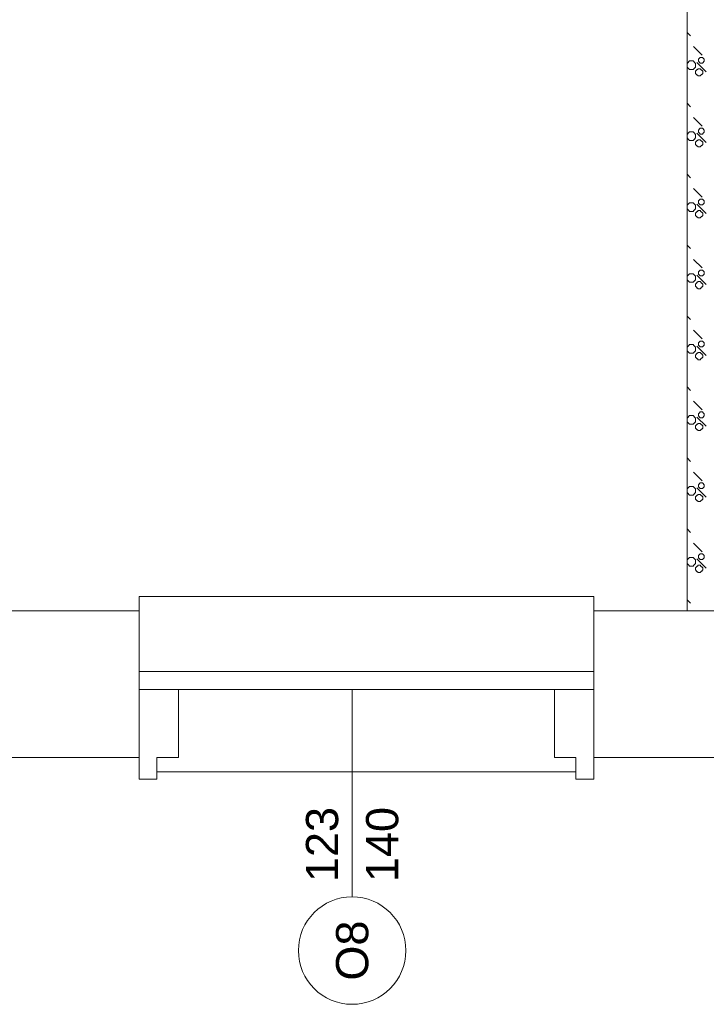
# Model space of a CAD drawing. Header units: millimetres. Extents: x -2274 to 12297, y -16157 to 26321.
# Tile 35 of 256: x -675 to -484, y -7190 to -6915. Entities that reach past the tile are written whole.
import ezdxf
from ezdxf.enums import TextEntityAlignment as Align

# ---------------------------------------------------------------- set-up
doc = ezdxf.new("R2010")
doc.units = ezdxf.units.MM
for name, color, linetype in [('- niebieska cienka - izolacja', 120, 'Continuous'), ('-LI-WIDOK', 2, 'Continuous'), ('PROJEKTOWANE', 5, 'Continuous')]:
    doc.layers.add(name, color=color, linetype=linetype)
doc.layers.add('-ŚCIANY DZIAŁOWE', color=3, linetype='Continuous', lineweight=35)
doc.layers.add('-ŚCIANY NOŚNE', color=4, linetype='Continuous', lineweight=53)
doc.styles.add('ARIAL', font='arial.ttf', dxfattribs={"height": 0.5})

msp = doc.modelspace()

# ---------------------------------------------------------------- linework, layer by layer
at = {"layer": '- niebieska cienka - izolacja', "color": 253, "linetype": 'Continuous', "lineweight": 13}
for p, q in [((-489, -6918.53), (-488.02, -6919.51)), ((-489, -6918.53), (-488.02, -6919.51)), ((-487.22, -6922.51), (-484.82, -6924.91)), ((-487.22, -6922.51), (-484.82, -6924.91)), ((-485.82, -6926.11), (-485.82, -6925.91)), ((-485.82, -6925.91), (-485.62, -6925.91)), ((-485.82, -6926.31), (-485.82, -6926.11)), ((-485.82, -6926.51), (-485.82, -6926.31)), ((-485.62, -6925.71), (-485.42, -6925.71)), ((-485.62, -6925.91), (-485.62, -6925.71)), ((-485.42, -6925.71), (-485.42, -6925.51)), ((-485.42, -6925.51), (-485.22, -6925.51)), ((-485.22, -6925.51), (-485.02, -6925.51)), ((-485.02, -6925.51), (-484.82, -6925.51)), ((-484.82, -6925.51), (-484.62, -6925.51)), ((-484.62, -6925.71), (-484.62, -6925.51)), ((-484.62, -6925.71), (-484.42, -6925.71)), ((-484.42, -6925.91), (-484.42, -6925.71)), ((-484.42, -6925.91), (-484.22, -6925.91)), ((-484.22, -6926.11), (-484.22, -6925.91)), ((-484.22, -6926.31), (-484.22, -6926.11)), ((-484.22, -6926.51), (-484.22, -6926.31)), ((-489, -6927.11), (-488.82, -6927.11)), ((-489, -6928.31), (-488.82, -6928.31)), ((-488.82, -6927.11), (-488.82, -6926.91)), ((-488.82, -6926.91), (-488.62, -6926.91)), ((-488.82, -6928.51), (-488.82, -6928.31)), ((-488.82, -6928.51), (-488.62, -6928.51)), ((-488.62, -6926.91), (-488.62, -6926.71)), ((-488.62, -6926.71), (-488.42, -6926.71)), ((-488.62, -6928.71), (-488.62, -6928.51)), ((-488.62, -6928.71), (-488.42, -6928.71)), ((-488.42, -6926.71), (-488.42, -6926.51)), ((-488.42, -6926.51), (-488.22, -6926.51)), ((-488.42, -6928.91), (-488.42, -6928.71)), ((-488.42, -6928.91), (-488.22, -6928.91)), ((-488.22, -6926.51), (-488.02, -6926.51)), ((-488.22, -6928.91), (-488.02, -6928.91)), ((-488.02, -6926.51), (-487.82, -6926.51)), ((-488.02, -6928.91), (-487.82, -6928.91)), ((-487.82, -6926.51), (-487.62, -6926.51)), ((-487.82, -6928.91), (-487.62, -6928.91)), ((-487.62, -6926.51), (-487.42, -6926.51)), ((-487.62, -6928.91), (-487.42, -6928.91)), ((-487.42, -6926.51), (-487.22, -6926.51)), ((-487.42, -6928.91), (-487.22, -6928.91)), ((-487.22, -6926.71), (-487.22, -6926.51)), ((-487.22, -6926.71), (-487.02, -6926.71)), ((-487.22, -6928.71), (-487.02, -6928.71)), ((-487.22, -6928.91), (-487.22, -6928.71)), ((-487.02, -6926.91), (-487.02, -6926.71)), ((-487.02, -6926.91), (-486.82, -6926.91)), ((-487.02, -6928.51), (-486.82, -6928.51)), ((-487.02, -6928.71), (-487.02, -6928.51)), ((-486.82, -6927.11), (-486.82, -6926.91)), ((-486.82, -6927.11), (-486.62, -6927.11)), ((-486.82, -6928.31), (-486.62, -6928.31)), ((-486.82, -6928.51), (-486.82, -6928.31)), ((-486.62, -6927.31), (-486.62, -6927.11)), ((-486.62, -6927.51), (-486.62, -6927.31)), ((-486.62, -6927.71), (-486.62, -6927.51)), ((-486.62, -6927.91), (-486.62, -6927.71)), ((-486.62, -6928.11), (-486.62, -6927.91)), ((-486.62, -6928.31), (-486.62, -6928.11)), ((-486.42, -6929.31), (-486.42, -6929.11)), ((-486.42, -6929.11), (-486.22, -6929.11)), ((-486.22, -6926.91), (-483.62, -6929.51)), ((-486.22, -6926.91), (-483.62, -6929.51)), ((-486.22, -6928.91), (-486.02, -6928.91)), ((-486.22, -6929.11), (-486.22, -6928.91)), ((-486.02, -6928.71), (-485.82, -6928.71)), ((-486.02, -6928.91), (-486.02, -6928.71)), ((-485.82, -6926.71), (-485.82, -6926.51)), ((-485.82, -6926.71), (-485.62, -6926.71)), ((-485.82, -6928.71), (-485.62, -6928.71)), ((-485.62, -6926.91), (-485.62, -6926.71)), ((-485.62, -6926.91), (-485.42, -6926.91)), ((-485.62, -6928.71), (-485.42, -6928.71)), ((-485.42, -6927.11), (-485.42, -6926.91)), ((-485.42, -6927.11), (-485.22, -6927.11)), ((-485.42, -6928.71), (-485.22, -6928.71)), ((-485.22, -6927.11), (-485.02, -6927.11)), ((-485.22, -6928.91), (-485.22, -6928.71)), ((-485.22, -6928.91), (-485.02, -6928.91)), ((-485.02, -6927.11), (-484.82, -6927.11)), ((-485.02, -6929.11), (-485.02, -6928.91)), ((-485.02, -6929.11), (-484.82, -6929.11)), ((-484.82, -6927.11), (-484.62, -6927.11)), ((-484.82, -6929.31), (-484.82, -6929.11)), ((-484.62, -6926.91), (-484.42, -6926.91)), ((-484.62, -6927.11), (-484.62, -6926.91)), ((-484.42, -6926.71), (-484.22, -6926.71)), ((-484.42, -6926.91), (-484.42, -6926.71)), ((-484.22, -6926.71), (-484.22, -6926.51)), ((-486.62, -6929.31), (-486.42, -6929.31)), ((-486.62, -6929.51), (-486.62, -6929.31)), ((-486.62, -6929.71), (-486.62, -6929.51)), ((-486.62, -6929.91), (-486.62, -6929.71)), ((-486.62, -6930.11), (-486.62, -6929.91)), ((-486.62, -6930.11), (-486.42, -6930.11)), ((-486.42, -6930.31), (-486.42, -6930.11)), ((-486.42, -6930.31), (-486.22, -6930.31)), ((-486.22, -6930.51), (-486.22, -6930.31)), ((-486.22, -6930.51), (-486.02, -6930.51)), ((-486.02, -6930.71), (-486.02, -6930.51)), ((-486.02, -6930.71), (-485.82, -6930.71)), ((-485.82, -6930.71), (-485.62, -6930.71)), ((-485.62, -6930.71), (-485.42, -6930.71)), ((-485.42, -6930.71), (-485.22, -6930.71)), ((-485.22, -6930.71), (-485.22, -6930.51)), ((-485.22, -6930.51), (-485.02, -6930.51)), ((-485.02, -6930.51), (-485.02, -6930.31)), ((-485.02, -6930.31), (-484.82, -6930.31)), ((-484.82, -6929.31), (-484.62, -6929.31)), ((-484.82, -6930.31), (-484.82, -6930.11)), ((-484.82, -6930.11), (-484.62, -6930.11)), ((-484.62, -6929.51), (-484.62, -6929.31)), ((-484.62, -6929.71), (-484.62, -6929.51)), ((-484.62, -6929.91), (-484.62, -6929.71)), ((-484.62, -6930.11), (-484.62, -6929.91)), ((-489, -6938.33), (-488.02, -6939.31)), ((-489, -6938.33), (-488.02, -6939.31)), ((-487.22, -6942.31), (-484.82, -6944.71)), ((-487.22, -6942.31), (-484.82, -6944.71)), ((-485.62, -6945.51), (-485.42, -6945.51)), ((-485.62, -6945.71), (-485.62, -6945.51)), ((-485.42, -6945.51), (-485.42, -6945.31)), ((-485.42, -6945.31), (-485.22, -6945.31)), ((-485.22, -6945.31), (-485.02, -6945.31)), ((-485.02, -6945.31), (-484.82, -6945.31)), ((-484.82, -6945.31), (-484.62, -6945.31)), ((-484.62, -6945.51), (-484.62, -6945.31)), ((-484.62, -6945.51), (-484.42, -6945.51)), ((-484.42, -6945.71), (-484.42, -6945.51)), ((-489, -6946.91), (-488.82, -6946.91)), ((-489, -6948.11), (-488.82, -6948.11)), ((-488.82, -6946.91), (-488.82, -6946.71)), ((-488.82, -6946.71), (-488.62, -6946.71)), ((-488.82, -6948.31), (-488.82, -6948.11)), ((-488.82, -6948.31), (-488.62, -6948.31)), ((-488.62, -6946.71), (-488.62, -6946.51)), ((-488.62, -6946.51), (-488.42, -6946.51)), ((-488.62, -6948.51), (-488.62, -6948.31)), ((-488.42, -6946.51), (-488.42, -6946.31)), ((-488.42, -6946.31), (-488.22, -6946.31)), ((-488.22, -6946.31), (-488.02, -6946.31)), ((-488.02, -6946.31), (-487.82, -6946.31)), ((-487.82, -6946.31), (-487.62, -6946.31)), ((-487.62, -6946.31), (-487.42, -6946.31)), ((-487.42, -6946.31), (-487.22, -6946.31)), ((-487.22, -6946.51), (-487.22, -6946.31)), ((-487.22, -6946.51), (-487.02, -6946.51)), ((-487.02, -6946.71), (-487.02, -6946.51)), ((-487.02, -6946.71), (-486.82, -6946.71)), ((-487.02, -6948.31), (-486.82, -6948.31)), ((-487.02, -6948.51), (-487.02, -6948.31)), ((-486.82, -6946.91), (-486.82, -6946.71)), ((-486.82, -6946.91), (-486.62, -6946.91)), ((-486.82, -6948.11), (-486.62, -6948.11)), ((-486.82, -6948.31), (-486.82, -6948.11)), ((-486.62, -6947.11), (-486.62, -6946.91)), ((-486.62, -6947.31), (-486.62, -6947.11)), ((-486.62, -6947.51), (-486.62, -6947.31)), ((-486.62, -6947.71), (-486.62, -6947.51)), ((-486.62, -6947.91), (-486.62, -6947.71)), ((-486.62, -6948.11), (-486.62, -6947.91)), ((-486.22, -6946.71), (-483.62, -6949.31)), ((-486.22, -6946.71), (-483.62, -6949.31)), ((-485.82, -6945.91), (-485.82, -6945.71)), ((-485.82, -6945.71), (-485.62, -6945.71)), ((-485.82, -6946.11), (-485.82, -6945.91)), ((-485.82, -6946.31), (-485.82, -6946.11)), ((-485.82, -6946.51), (-485.82, -6946.31)), ((-485.82, -6946.51), (-485.62, -6946.51)), ((-485.62, -6946.71), (-485.62, -6946.51)), ((-485.62, -6946.71), (-485.42, -6946.71)), ((-485.42, -6946.91), (-485.42, -6946.71)), ((-485.42, -6946.91), (-485.22, -6946.91)), ((-485.22, -6946.91), (-485.02, -6946.91)), ((-485.02, -6946.91), (-484.82, -6946.91)), ((-484.82, -6946.91), (-484.62, -6946.91)), ((-484.62, -6946.71), (-484.42, -6946.71)), ((-484.62, -6946.91), (-484.62, -6946.71)), ((-484.42, -6945.71), (-484.22, -6945.71)), ((-484.42, -6946.51), (-484.22, -6946.51)), ((-484.42, -6946.71), (-484.42, -6946.51)), ((-484.22, -6945.91), (-484.22, -6945.71)), ((-484.22, -6946.11), (-484.22, -6945.91)), ((-484.22, -6946.31), (-484.22, -6946.11)), ((-484.22, -6946.51), (-484.22, -6946.31)), ((-488.62, -6948.51), (-488.42, -6948.51)), ((-488.42, -6948.71), (-488.42, -6948.51)), ((-488.42, -6948.71), (-488.22, -6948.71)), ((-488.22, -6948.71), (-488.02, -6948.71)), ((-488.02, -6948.71), (-487.82, -6948.71)), ((-487.82, -6948.71), (-487.62, -6948.71)), ((-487.62, -6948.71), (-487.42, -6948.71)), ((-487.42, -6948.71), (-487.22, -6948.71)), ((-487.22, -6948.51), (-487.02, -6948.51)), ((-487.22, -6948.71), (-487.22, -6948.51)), ((-486.62, -6949.11), (-486.42, -6949.11)), ((-486.62, -6949.31), (-486.62, -6949.11)), ((-486.62, -6949.51), (-486.62, -6949.31)), ((-486.62, -6949.71), (-486.62, -6949.51)), ((-486.62, -6949.91), (-486.62, -6949.71)), ((-486.62, -6949.91), (-486.42, -6949.91)), ((-486.42, -6949.11), (-486.42, -6948.91)), ((-486.42, -6948.91), (-486.22, -6948.91)), ((-486.42, -6950.11), (-486.42, -6949.91)), ((-486.42, -6950.11), (-486.22, -6950.11)), ((-486.22, -6948.71), (-486.02, -6948.71)), ((-486.22, -6948.91), (-486.22, -6948.71)), ((-486.22, -6950.31), (-486.22, -6950.11)), ((-486.22, -6950.31), (-486.02, -6950.31)), ((-486.02, -6948.51), (-485.82, -6948.51)), ((-486.02, -6948.71), (-486.02, -6948.51)), ((-486.02, -6950.51), (-486.02, -6950.31)), ((-486.02, -6950.51), (-485.82, -6950.51)), ((-485.82, -6948.51), (-485.62, -6948.51)), ((-485.82, -6950.51), (-485.62, -6950.51)), ((-485.62, -6948.51), (-485.42, -6948.51)), ((-485.62, -6950.51), (-485.42, -6950.51)), ((-485.42, -6948.51), (-485.22, -6948.51)), ((-485.42, -6950.51), (-485.22, -6950.51)), ((-485.22, -6948.71), (-485.22, -6948.51)), ((-485.22, -6948.71), (-485.02, -6948.71)), ((-485.22, -6950.51), (-485.22, -6950.31)), ((-485.22, -6950.31), (-485.02, -6950.31)), ((-485.02, -6948.91), (-485.02, -6948.71)), ((-485.02, -6948.91), (-484.82, -6948.91)), ((-485.02, -6950.31), (-485.02, -6950.11)), ((-485.02, -6950.11), (-484.82, -6950.11)), ((-484.82, -6949.11), (-484.82, -6948.91)), ((-484.82, -6949.11), (-484.62, -6949.11)), ((-484.82, -6950.11), (-484.82, -6949.91)), ((-484.82, -6949.91), (-484.62, -6949.91)), ((-484.62, -6949.31), (-484.62, -6949.11)), ((-484.62, -6949.51), (-484.62, -6949.31)), ((-484.62, -6949.71), (-484.62, -6949.51)), ((-484.62, -6949.91), (-484.62, -6949.71)), ((-489, -6958.13), (-488.02, -6959.11)), ((-489, -6958.13), (-488.02, -6959.11)), ((-487.22, -6962.11), (-484.82, -6964.51)), ((-487.22, -6962.11), (-484.82, -6964.51)), ((-489, -6966.71), (-488.82, -6966.71)), ((-488.82, -6966.71), (-488.82, -6966.51)), ((-488.82, -6966.51), (-488.62, -6966.51)), ((-488.62, -6966.51), (-488.62, -6966.31)), ((-488.62, -6966.31), (-488.42, -6966.31)), ((-488.42, -6966.31), (-488.42, -6966.11)), ((-488.42, -6966.11), (-488.22, -6966.11)), ((-488.22, -6966.11), (-488.02, -6966.11)), ((-488.02, -6966.11), (-487.82, -6966.11)), ((-487.82, -6966.11), (-487.62, -6966.11)), ((-487.62, -6966.11), (-487.42, -6966.11)), ((-487.42, -6966.11), (-487.22, -6966.11)), ((-487.22, -6966.31), (-487.22, -6966.11)), ((-487.22, -6966.31), (-487.02, -6966.31)), ((-487.02, -6966.51), (-487.02, -6966.31)), ((-487.02, -6966.51), (-486.82, -6966.51)), ((-486.82, -6966.71), (-486.82, -6966.51)), ((-486.82, -6966.71), (-486.62, -6966.71)), ((-486.62, -6966.91), (-486.62, -6966.71)), ((-486.62, -6967.11), (-486.62, -6966.91)), ((-486.62, -6967.31), (-486.62, -6967.11)), ((-486.62, -6967.51), (-486.62, -6967.31)), ((-486.62, -6967.71), (-486.62, -6967.51)), ((-486.22, -6966.51), (-483.62, -6969.11)), ((-486.22, -6966.51), (-483.62, -6969.11)), ((-485.82, -6965.71), (-485.82, -6965.51)), ((-485.82, -6965.51), (-485.62, -6965.51)), ((-485.82, -6965.91), (-485.82, -6965.71)), ((-485.82, -6966.11), (-485.82, -6965.91)), ((-485.82, -6966.31), (-485.82, -6966.11)), ((-485.82, -6966.31), (-485.62, -6966.31)), ((-485.62, -6965.31), (-485.42, -6965.31)), ((-485.62, -6965.51), (-485.62, -6965.31)), ((-485.62, -6966.51), (-485.62, -6966.31)), ((-485.62, -6966.51), (-485.42, -6966.51)), ((-485.42, -6965.31), (-485.42, -6965.11)), ((-485.42, -6965.11), (-485.22, -6965.11)), ((-485.42, -6966.71), (-485.42, -6966.51)), ((-485.42, -6966.71), (-485.22, -6966.71)), ((-485.22, -6965.11), (-485.02, -6965.11)), ((-485.22, -6966.71), (-485.02, -6966.71)), ((-485.02, -6965.11), (-484.82, -6965.11)), ((-485.02, -6966.71), (-484.82, -6966.71)), ((-484.82, -6965.11), (-484.62, -6965.11)), ((-484.82, -6966.71), (-484.62, -6966.71)), ((-484.62, -6965.31), (-484.62, -6965.11)), ((-484.62, -6965.31), (-484.42, -6965.31)), ((-484.62, -6966.51), (-484.42, -6966.51)), ((-484.62, -6966.71), (-484.62, -6966.51)), ((-484.42, -6965.51), (-484.42, -6965.31)), ((-484.42, -6965.51), (-484.22, -6965.51)), ((-484.42, -6966.31), (-484.22, -6966.31)), ((-484.42, -6966.51), (-484.42, -6966.31)), ((-484.22, -6965.71), (-484.22, -6965.51)), ((-484.22, -6965.91), (-484.22, -6965.71)), ((-484.22, -6966.11), (-484.22, -6965.91)), ((-484.22, -6966.31), (-484.22, -6966.11)), ((-489, -6967.91), (-488.82, -6967.91)), ((-488.82, -6968.11), (-488.82, -6967.91)), ((-488.82, -6968.11), (-488.62, -6968.11)), ((-488.62, -6968.31), (-488.62, -6968.11)), ((-488.62, -6968.31), (-488.42, -6968.31)), ((-488.42, -6968.51), (-488.42, -6968.31)), ((-488.42, -6968.51), (-488.22, -6968.51)), ((-488.22, -6968.51), (-488.02, -6968.51)), ((-488.02, -6968.51), (-487.82, -6968.51)), ((-487.82, -6968.51), (-487.62, -6968.51)), ((-487.62, -6968.51), (-487.42, -6968.51)), ((-487.42, -6968.51), (-487.22, -6968.51)), ((-487.22, -6968.31), (-487.02, -6968.31)), ((-487.22, -6968.51), (-487.22, -6968.31)), ((-487.02, -6968.11), (-486.82, -6968.11)), ((-487.02, -6968.31), (-487.02, -6968.11)), ((-486.82, -6967.91), (-486.62, -6967.91)), ((-486.82, -6968.11), (-486.82, -6967.91)), ((-486.62, -6967.91), (-486.62, -6967.71)), ((-486.62, -6968.91), (-486.42, -6968.91)), ((-486.62, -6969.11), (-486.62, -6968.91)), ((-486.62, -6969.31), (-486.62, -6969.11)), ((-486.62, -6969.51), (-486.62, -6969.31)), ((-486.62, -6969.71), (-486.62, -6969.51)), ((-486.62, -6969.71), (-486.42, -6969.71)), ((-486.42, -6968.91), (-486.42, -6968.71)), ((-486.42, -6968.71), (-486.22, -6968.71)), ((-486.42, -6969.91), (-486.42, -6969.71)), ((-486.42, -6969.91), (-486.22, -6969.91)), ((-486.22, -6968.51), (-486.02, -6968.51)), ((-486.22, -6968.71), (-486.22, -6968.51)), ((-486.22, -6970.11), (-486.22, -6969.91)), ((-486.22, -6970.11), (-486.02, -6970.11)), ((-486.02, -6968.31), (-485.82, -6968.31)), ((-486.02, -6968.51), (-486.02, -6968.31)), ((-486.02, -6970.31), (-486.02, -6970.11)), ((-486.02, -6970.31), (-485.82, -6970.31)), ((-485.82, -6968.31), (-485.62, -6968.31)), ((-485.82, -6970.31), (-485.62, -6970.31)), ((-485.62, -6968.31), (-485.42, -6968.31)), ((-485.62, -6970.31), (-485.42, -6970.31)), ((-485.42, -6968.31), (-485.22, -6968.31)), ((-485.42, -6970.31), (-485.22, -6970.31)), ((-485.22, -6968.51), (-485.22, -6968.31)), ((-485.22, -6968.51), (-485.02, -6968.51)), ((-485.22, -6970.31), (-485.22, -6970.11)), ((-485.22, -6970.11), (-485.02, -6970.11)), ((-485.02, -6968.71), (-485.02, -6968.51)), ((-485.02, -6968.71), (-484.82, -6968.71)), ((-485.02, -6970.11), (-485.02, -6969.91)), ((-485.02, -6969.91), (-484.82, -6969.91)), ((-484.82, -6968.91), (-484.82, -6968.71)), ((-484.82, -6968.91), (-484.62, -6968.91)), ((-484.82, -6969.91), (-484.82, -6969.71)), ((-484.82, -6969.71), (-484.62, -6969.71)), ((-484.62, -6969.11), (-484.62, -6968.91)), ((-484.62, -6969.31), (-484.62, -6969.11)), ((-484.62, -6969.51), (-484.62, -6969.31)), ((-484.62, -6969.71), (-484.62, -6969.51)), ((-489, -6977.93), (-488.02, -6978.91)), ((-489, -6977.93), (-488.02, -6978.91)), ((-487.22, -6981.91), (-484.82, -6984.31)), ((-487.22, -6981.91), (-484.82, -6984.31)), ((-489, -6986.51), (-488.82, -6986.51)), ((-488.82, -6986.51), (-488.82, -6986.31)), ((-488.82, -6986.31), (-488.62, -6986.31)), ((-488.62, -6986.31), (-488.62, -6986.11)), ((-488.62, -6986.11), (-488.42, -6986.11)), ((-488.42, -6986.11), (-488.42, -6985.91)), ((-488.42, -6985.91), (-488.22, -6985.91)), ((-488.22, -6985.91), (-488.02, -6985.91)), ((-488.02, -6985.91), (-487.82, -6985.91)), ((-487.82, -6985.91), (-487.62, -6985.91)), ((-487.62, -6985.91), (-487.42, -6985.91)), ((-487.42, -6985.91), (-487.22, -6985.91)), ((-487.22, -6986.11), (-487.22, -6985.91)), ((-487.22, -6986.11), (-487.02, -6986.11)), ((-487.02, -6986.31), (-487.02, -6986.11)), ((-487.02, -6986.31), (-486.82, -6986.31)), ((-486.82, -6986.51), (-486.82, -6986.31)), ((-486.82, -6986.51), (-486.62, -6986.51)), ((-486.62, -6986.71), (-486.62, -6986.51)), ((-486.62, -6986.91), (-486.62, -6986.71)), ((-486.62, -6987.11), (-486.62, -6986.91)), ((-486.22, -6986.31), (-483.62, -6988.91)), ((-486.22, -6986.31), (-483.62, -6988.91)), ((-485.82, -6985.51), (-485.82, -6985.31)), ((-485.82, -6985.31), (-485.62, -6985.31)), ((-485.82, -6985.71), (-485.82, -6985.51)), ((-485.82, -6985.91), (-485.82, -6985.71)), ((-485.82, -6986.11), (-485.82, -6985.91)), ((-485.82, -6986.11), (-485.62, -6986.11)), ((-485.62, -6985.11), (-485.42, -6985.11)), ((-485.62, -6985.31), (-485.62, -6985.11)), ((-485.62, -6986.31), (-485.62, -6986.11)), ((-485.62, -6986.31), (-485.42, -6986.31)), ((-485.42, -6985.11), (-485.42, -6984.91)), ((-485.42, -6984.91), (-485.22, -6984.91)), ((-485.42, -6986.51), (-485.42, -6986.31)), ((-485.42, -6986.51), (-485.22, -6986.51)), ((-485.22, -6984.91), (-485.02, -6984.91)), ((-485.22, -6986.51), (-485.02, -6986.51)), ((-485.02, -6984.91), (-484.82, -6984.91)), ((-485.02, -6986.51), (-484.82, -6986.51)), ((-484.82, -6984.91), (-484.62, -6984.91)), ((-484.82, -6986.51), (-484.62, -6986.51)), ((-484.62, -6985.11), (-484.62, -6984.91)), ((-484.62, -6985.11), (-484.42, -6985.11)), ((-484.62, -6986.31), (-484.42, -6986.31)), ((-484.62, -6986.51), (-484.62, -6986.31)), ((-484.42, -6985.31), (-484.42, -6985.11)), ((-484.42, -6985.31), (-484.22, -6985.31)), ((-484.42, -6986.11), (-484.22, -6986.11)), ((-484.42, -6986.31), (-484.42, -6986.11)), ((-484.22, -6985.51), (-484.22, -6985.31)), ((-484.22, -6985.71), (-484.22, -6985.51)), ((-484.22, -6985.91), (-484.22, -6985.71)), ((-484.22, -6986.11), (-484.22, -6985.91)), ((-489, -6987.71), (-488.82, -6987.71)), ((-488.82, -6987.91), (-488.82, -6987.71)), ((-488.82, -6987.91), (-488.62, -6987.91)), ((-488.62, -6988.11), (-488.62, -6987.91)), ((-488.62, -6988.11), (-488.42, -6988.11)), ((-488.42, -6988.31), (-488.42, -6988.11)), ((-488.42, -6988.31), (-488.22, -6988.31)), ((-488.22, -6988.31), (-488.02, -6988.31)), ((-488.02, -6988.31), (-487.82, -6988.31)), ((-487.82, -6988.31), (-487.62, -6988.31)), ((-487.62, -6988.31), (-487.42, -6988.31)), ((-487.42, -6988.31), (-487.22, -6988.31)), ((-487.22, -6988.11), (-487.02, -6988.11)), ((-487.22, -6988.31), (-487.22, -6988.11)), ((-487.02, -6987.91), (-486.82, -6987.91)), ((-487.02, -6988.11), (-487.02, -6987.91)), ((-486.82, -6987.71), (-486.62, -6987.71)), ((-486.82, -6987.91), (-486.82, -6987.71)), ((-486.62, -6987.31), (-486.62, -6987.11)), ((-486.62, -6987.51), (-486.62, -6987.31)), ((-486.62, -6987.71), (-486.62, -6987.51)), ((-486.62, -6988.71), (-486.42, -6988.71)), ((-486.62, -6988.91), (-486.62, -6988.71)), ((-486.62, -6989.11), (-486.62, -6988.91)), ((-486.62, -6989.31), (-486.62, -6989.11)), ((-486.62, -6989.51), (-486.62, -6989.31)), ((-486.62, -6989.51), (-486.42, -6989.51)), ((-486.42, -6988.71), (-486.42, -6988.51)), ((-486.42, -6988.51), (-486.22, -6988.51)), ((-486.42, -6989.71), (-486.42, -6989.51)), ((-486.22, -6988.31), (-486.02, -6988.31)), ((-486.22, -6988.51), (-486.22, -6988.31)), ((-486.02, -6988.11), (-485.82, -6988.11)), ((-486.02, -6988.31), (-486.02, -6988.11)), ((-485.82, -6988.11), (-485.62, -6988.11)), ((-485.62, -6988.11), (-485.42, -6988.11)), ((-485.42, -6988.11), (-485.22, -6988.11)), ((-485.22, -6988.31), (-485.22, -6988.11)), ((-485.22, -6988.31), (-485.02, -6988.31)), ((-485.02, -6988.51), (-485.02, -6988.31)), ((-485.02, -6988.51), (-484.82, -6988.51)), ((-484.82, -6988.71), (-484.82, -6988.51)), ((-484.82, -6988.71), (-484.62, -6988.71)), ((-484.82, -6989.71), (-484.82, -6989.51)), ((-484.82, -6989.51), (-484.62, -6989.51)), ((-484.62, -6988.91), (-484.62, -6988.71)), ((-484.62, -6989.11), (-484.62, -6988.91)), ((-484.62, -6989.31), (-484.62, -6989.11)), ((-484.62, -6989.51), (-484.62, -6989.31)), ((-486.42, -6989.71), (-486.22, -6989.71)), ((-486.22, -6989.91), (-486.22, -6989.71)), ((-486.22, -6989.91), (-486.02, -6989.91)), ((-486.02, -6990.11), (-486.02, -6989.91)), ((-486.02, -6990.11), (-485.82, -6990.11)), ((-485.82, -6990.11), (-485.62, -6990.11)), ((-485.62, -6990.11), (-485.42, -6990.11)), ((-485.42, -6990.11), (-485.22, -6990.11)), ((-485.22, -6990.11), (-485.22, -6989.91)), ((-485.22, -6989.91), (-485.02, -6989.91)), ((-485.02, -6989.91), (-485.02, -6989.71)), ((-485.02, -6989.71), (-484.82, -6989.71)), ((-489, -6997.73), (-488.02, -6998.71)), ((-489, -6997.73), (-488.02, -6998.71)), ((-487.22, -7001.71), (-484.82, -7004.11)), ((-487.22, -7001.71), (-484.82, -7004.11)), ((-488.82, -7006.31), (-488.82, -7006.11)), ((-488.82, -7006.11), (-488.62, -7006.11)), ((-488.62, -7006.11), (-488.62, -7005.91)), ((-488.62, -7005.91), (-488.42, -7005.91)), ((-488.42, -7005.91), (-488.42, -7005.71)), ((-488.42, -7005.71), (-488.22, -7005.71)), ((-488.22, -7005.71), (-488.02, -7005.71)), ((-488.02, -7005.71), (-487.82, -7005.71)), ((-487.82, -7005.71), (-487.62, -7005.71)), ((-487.62, -7005.71), (-487.42, -7005.71)), ((-487.42, -7005.71), (-487.22, -7005.71)), ((-487.22, -7005.91), (-487.22, -7005.71)), ((-487.22, -7005.91), (-487.02, -7005.91)), ((-487.02, -7006.11), (-487.02, -7005.91)), ((-487.02, -7006.11), (-486.82, -7006.11)), ((-486.82, -7006.31), (-486.82, -7006.11)), ((-486.22, -7006.11), (-483.62, -7008.71)), ((-486.22, -7006.11), (-483.62, -7008.71)), ((-485.82, -7005.31), (-485.82, -7005.11)), ((-485.82, -7005.11), (-485.62, -7005.11)), ((-485.82, -7005.51), (-485.82, -7005.31)), ((-485.82, -7005.71), (-485.82, -7005.51)), ((-485.82, -7005.91), (-485.82, -7005.71)), ((-485.82, -7005.91), (-485.62, -7005.91)), ((-485.62, -7004.91), (-485.42, -7004.91)), ((-485.62, -7005.11), (-485.62, -7004.91)), ((-485.62, -7006.11), (-485.62, -7005.91)), ((-485.62, -7006.11), (-485.42, -7006.11)), ((-485.42, -7004.91), (-485.42, -7004.71)), ((-485.42, -7004.71), (-485.22, -7004.71)), ((-485.42, -7006.31), (-485.42, -7006.11)), ((-485.22, -7004.71), (-485.02, -7004.71)), ((-485.02, -7004.71), (-484.82, -7004.71)), ((-484.82, -7004.71), (-484.62, -7004.71)), ((-484.62, -7004.91), (-484.62, -7004.71)), ((-484.62, -7004.91), (-484.42, -7004.91)), ((-484.62, -7006.11), (-484.42, -7006.11)), ((-484.62, -7006.31), (-484.62, -7006.11)), ((-484.42, -7005.11), (-484.42, -7004.91)), ((-484.42, -7005.11), (-484.22, -7005.11)), ((-484.42, -7005.91), (-484.22, -7005.91)), ((-484.42, -7006.11), (-484.42, -7005.91)), ((-484.22, -7005.31), (-484.22, -7005.11)), ((-484.22, -7005.51), (-484.22, -7005.31)), ((-484.22, -7005.71), (-484.22, -7005.51)), ((-484.22, -7005.91), (-484.22, -7005.71)), ((-489, -7006.31), (-488.82, -7006.31)), ((-489, -7007.51), (-488.82, -7007.51)), ((-488.82, -7007.71), (-488.82, -7007.51)), ((-488.82, -7007.71), (-488.62, -7007.71)), ((-488.62, -7007.91), (-488.62, -7007.71)), ((-488.62, -7007.91), (-488.42, -7007.91)), ((-488.42, -7008.11), (-488.42, -7007.91)), ((-488.42, -7008.11), (-488.22, -7008.11)), ((-488.22, -7008.11), (-488.02, -7008.11)), ((-488.02, -7008.11), (-487.82, -7008.11)), ((-487.82, -7008.11), (-487.62, -7008.11)), ((-487.62, -7008.11), (-487.42, -7008.11)), ((-487.42, -7008.11), (-487.22, -7008.11)), ((-487.22, -7007.91), (-487.02, -7007.91)), ((-487.22, -7008.11), (-487.22, -7007.91)), ((-487.02, -7007.71), (-486.82, -7007.71)), ((-487.02, -7007.91), (-487.02, -7007.71)), ((-486.82, -7006.31), (-486.62, -7006.31)), ((-486.82, -7007.51), (-486.62, -7007.51)), ((-486.82, -7007.71), (-486.82, -7007.51)), ((-486.62, -7006.51), (-486.62, -7006.31)), ((-486.62, -7006.71), (-486.62, -7006.51)), ((-486.62, -7006.91), (-486.62, -7006.71)), ((-486.62, -7007.11), (-486.62, -7006.91)), ((-486.62, -7007.31), (-486.62, -7007.11)), ((-486.62, -7007.51), (-486.62, -7007.31)), ((-486.62, -7008.51), (-486.42, -7008.51)), ((-486.62, -7008.71), (-486.62, -7008.51)), ((-486.62, -7008.91), (-486.62, -7008.71)), ((-486.42, -7008.51), (-486.42, -7008.31)), ((-486.42, -7008.31), (-486.22, -7008.31)), ((-486.22, -7008.11), (-486.02, -7008.11)), ((-486.22, -7008.31), (-486.22, -7008.11)), ((-486.02, -7007.91), (-485.82, -7007.91)), ((-486.02, -7008.11), (-486.02, -7007.91)), ((-485.82, -7007.91), (-485.62, -7007.91)), ((-485.62, -7007.91), (-485.42, -7007.91)), ((-485.42, -7006.31), (-485.22, -7006.31)), ((-485.42, -7007.91), (-485.22, -7007.91)), ((-485.22, -7006.31), (-485.02, -7006.31)), ((-485.22, -7008.11), (-485.22, -7007.91)), ((-485.22, -7008.11), (-485.02, -7008.11)), ((-485.02, -7006.31), (-484.82, -7006.31)), ((-485.02, -7008.31), (-485.02, -7008.11)), ((-485.02, -7008.31), (-484.82, -7008.31)), ((-484.82, -7006.31), (-484.62, -7006.31)), ((-484.82, -7008.51), (-484.82, -7008.31)), ((-484.82, -7008.51), (-484.62, -7008.51)), ((-484.62, -7008.71), (-484.62, -7008.51)), ((-484.62, -7008.91), (-484.62, -7008.71)), ((-486.62, -7009.11), (-486.62, -7008.91)), ((-486.62, -7009.31), (-486.62, -7009.11)), ((-486.62, -7009.31), (-486.42, -7009.31)), ((-486.42, -7009.51), (-486.42, -7009.31)), ((-486.42, -7009.51), (-486.22, -7009.51)), ((-486.22, -7009.71), (-486.22, -7009.51)), ((-486.22, -7009.71), (-486.02, -7009.71)), ((-486.02, -7009.91), (-486.02, -7009.71)), ((-486.02, -7009.91), (-485.82, -7009.91)), ((-485.82, -7009.91), (-485.62, -7009.91)), ((-485.62, -7009.91), (-485.42, -7009.91)), ((-485.42, -7009.91), (-485.22, -7009.91)), ((-485.22, -7009.91), (-485.22, -7009.71)), ((-485.22, -7009.71), (-485.02, -7009.71)), ((-485.02, -7009.71), (-485.02, -7009.51)), ((-485.02, -7009.51), (-484.82, -7009.51)), ((-484.82, -7009.51), (-484.82, -7009.31)), ((-484.82, -7009.31), (-484.62, -7009.31)), ((-484.62, -7009.11), (-484.62, -7008.91)), ((-484.62, -7009.31), (-484.62, -7009.11)), ((-489, -7017.53), (-488.02, -7018.51)), ((-489, -7017.53), (-488.02, -7018.51)), ((-487.22, -7021.51), (-484.82, -7023.91)), ((-487.22, -7021.51), (-484.82, -7023.91)), ((-485.82, -7025.11), (-485.82, -7024.91)), ((-485.82, -7024.91), (-485.62, -7024.91)), ((-485.82, -7025.31), (-485.82, -7025.11)), ((-485.82, -7025.51), (-485.82, -7025.31)), ((-485.62, -7024.71), (-485.42, -7024.71)), ((-485.62, -7024.91), (-485.62, -7024.71)), ((-485.42, -7024.71), (-485.42, -7024.51)), ((-485.42, -7024.51), (-485.22, -7024.51)), ((-485.22, -7024.51), (-485.02, -7024.51)), ((-485.02, -7024.51), (-484.82, -7024.51)), ((-484.82, -7024.51), (-484.62, -7024.51)), ((-484.62, -7024.71), (-484.62, -7024.51)), ((-484.62, -7024.71), (-484.42, -7024.71)), ((-484.42, -7024.91), (-484.42, -7024.71)), ((-484.42, -7024.91), (-484.22, -7024.91)), ((-484.22, -7025.11), (-484.22, -7024.91)), ((-484.22, -7025.31), (-484.22, -7025.11)), ((-484.22, -7025.51), (-484.22, -7025.31)), ((-489, -7026.11), (-488.82, -7026.11)), ((-489, -7027.31), (-488.82, -7027.31)), ((-488.82, -7026.11), (-488.82, -7025.91)), ((-488.82, -7025.91), (-488.62, -7025.91)), ((-488.82, -7027.51), (-488.82, -7027.31)), ((-488.82, -7027.51), (-488.62, -7027.51)), ((-488.62, -7025.91), (-488.62, -7025.71)), ((-488.62, -7025.71), (-488.42, -7025.71)), ((-488.62, -7027.71), (-488.62, -7027.51)), ((-488.62, -7027.71), (-488.42, -7027.71)), ((-488.42, -7025.71), (-488.42, -7025.51)), ((-488.42, -7025.51), (-488.22, -7025.51)), ((-488.42, -7027.91), (-488.42, -7027.71)), ((-488.42, -7027.91), (-488.22, -7027.91)), ((-488.22, -7025.51), (-488.02, -7025.51)), ((-488.22, -7027.91), (-488.02, -7027.91)), ((-488.02, -7025.51), (-487.82, -7025.51)), ((-488.02, -7027.91), (-487.82, -7027.91)), ((-487.82, -7025.51), (-487.62, -7025.51)), ((-487.82, -7027.91), (-487.62, -7027.91)), ((-487.62, -7025.51), (-487.42, -7025.51)), ((-487.62, -7027.91), (-487.42, -7027.91)), ((-487.42, -7025.51), (-487.22, -7025.51)), ((-487.42, -7027.91), (-487.22, -7027.91)), ((-487.22, -7025.71), (-487.22, -7025.51)), ((-487.22, -7025.71), (-487.02, -7025.71)), ((-487.22, -7027.71), (-487.02, -7027.71)), ((-487.22, -7027.91), (-487.22, -7027.71)), ((-487.02, -7025.91), (-487.02, -7025.71)), ((-487.02, -7025.91), (-486.82, -7025.91)), ((-487.02, -7027.51), (-486.82, -7027.51)), ((-487.02, -7027.71), (-487.02, -7027.51)), ((-486.82, -7026.11), (-486.82, -7025.91)), ((-486.82, -7026.11), (-486.62, -7026.11)), ((-486.82, -7027.31), (-486.62, -7027.31)), ((-486.82, -7027.51), (-486.82, -7027.31)), ((-486.62, -7026.31), (-486.62, -7026.11)), ((-486.62, -7026.51), (-486.62, -7026.31)), ((-486.62, -7026.71), (-486.62, -7026.51)), ((-486.62, -7026.91), (-486.62, -7026.71)), ((-486.62, -7027.11), (-486.62, -7026.91)), ((-486.62, -7027.31), (-486.62, -7027.11)), ((-486.42, -7028.31), (-486.42, -7028.11)), ((-486.42, -7028.11), (-486.22, -7028.11)), ((-486.22, -7025.91), (-483.62, -7028.51)), ((-486.22, -7025.91), (-483.62, -7028.51)), ((-486.22, -7027.91), (-486.02, -7027.91)), ((-486.22, -7028.11), (-486.22, -7027.91)), ((-486.02, -7027.71), (-485.82, -7027.71)), ((-486.02, -7027.91), (-486.02, -7027.71)), ((-485.82, -7025.71), (-485.82, -7025.51)), ((-485.82, -7025.71), (-485.62, -7025.71)), ((-485.82, -7027.71), (-485.62, -7027.71)), ((-485.62, -7025.91), (-485.62, -7025.71)), ((-485.62, -7025.91), (-485.42, -7025.91)), ((-485.62, -7027.71), (-485.42, -7027.71)), ((-485.42, -7026.11), (-485.42, -7025.91)), ((-485.42, -7026.11), (-485.22, -7026.11)), ((-485.42, -7027.71), (-485.22, -7027.71)), ((-485.22, -7026.11), (-485.02, -7026.11)), ((-485.22, -7027.91), (-485.22, -7027.71)), ((-485.22, -7027.91), (-485.02, -7027.91)), ((-485.02, -7026.11), (-484.82, -7026.11)), ((-485.02, -7028.11), (-485.02, -7027.91)), ((-485.02, -7028.11), (-484.82, -7028.11)), ((-484.82, -7026.11), (-484.62, -7026.11)), ((-484.82, -7028.31), (-484.82, -7028.11)), ((-484.62, -7025.91), (-484.42, -7025.91)), ((-484.62, -7026.11), (-484.62, -7025.91)), ((-484.42, -7025.71), (-484.22, -7025.71)), ((-484.42, -7025.91), (-484.42, -7025.71)), ((-484.22, -7025.71), (-484.22, -7025.51)), ((-486.62, -7028.31), (-486.42, -7028.31)), ((-486.62, -7028.51), (-486.62, -7028.31)), ((-486.62, -7028.71), (-486.62, -7028.51)), ((-486.62, -7028.91), (-486.62, -7028.71)), ((-486.62, -7029.11), (-486.62, -7028.91)), ((-486.62, -7029.11), (-486.42, -7029.11)), ((-486.42, -7029.31), (-486.42, -7029.11)), ((-486.42, -7029.31), (-486.22, -7029.31)), ((-486.22, -7029.51), (-486.22, -7029.31)), ((-486.22, -7029.51), (-486.02, -7029.51)), ((-486.02, -7029.71), (-486.02, -7029.51)), ((-486.02, -7029.71), (-485.82, -7029.71)), ((-485.82, -7029.71), (-485.62, -7029.71)), ((-485.62, -7029.71), (-485.42, -7029.71)), ((-485.42, -7029.71), (-485.22, -7029.71)), ((-485.22, -7029.71), (-485.22, -7029.51)), ((-485.22, -7029.51), (-485.02, -7029.51)), ((-485.02, -7029.51), (-485.02, -7029.31)), ((-485.02, -7029.31), (-484.82, -7029.31)), ((-484.82, -7028.31), (-484.62, -7028.31)), ((-484.82, -7029.31), (-484.82, -7029.11)), ((-484.82, -7029.11), (-484.62, -7029.11)), ((-484.62, -7028.51), (-484.62, -7028.31)), ((-484.62, -7028.71), (-484.62, -7028.51)), ((-484.62, -7028.91), (-484.62, -7028.71)), ((-484.62, -7029.11), (-484.62, -7028.91)), ((-489, -7037.33), (-488.02, -7038.31)), ((-489, -7037.33), (-488.02, -7038.31)), ((-487.22, -7041.31), (-484.82, -7043.71)), ((-487.22, -7041.31), (-484.82, -7043.71)), ((-485.62, -7044.51), (-485.42, -7044.51)), ((-485.62, -7044.71), (-485.62, -7044.51)), ((-485.42, -7044.51), (-485.42, -7044.31)), ((-485.42, -7044.31), (-485.22, -7044.31)), ((-485.22, -7044.31), (-485.02, -7044.31)), ((-485.02, -7044.31), (-484.82, -7044.31)), ((-484.82, -7044.31), (-484.62, -7044.31)), ((-484.62, -7044.51), (-484.62, -7044.31)), ((-484.62, -7044.51), (-484.42, -7044.51)), ((-484.42, -7044.71), (-484.42, -7044.51)), ((-489, -7045.91), (-488.82, -7045.91)), ((-489, -7047.11), (-488.82, -7047.11)), ((-488.82, -7045.91), (-488.82, -7045.71)), ((-488.82, -7045.71), (-488.62, -7045.71)), ((-488.82, -7047.31), (-488.82, -7047.11)), ((-488.82, -7047.31), (-488.62, -7047.31)), ((-488.62, -7045.71), (-488.62, -7045.51)), ((-488.62, -7045.51), (-488.42, -7045.51)), ((-488.62, -7047.51), (-488.62, -7047.31)), ((-488.42, -7045.51), (-488.42, -7045.31)), ((-488.42, -7045.31), (-488.22, -7045.31)), ((-488.22, -7045.31), (-488.02, -7045.31)), ((-488.02, -7045.31), (-487.82, -7045.31)), ((-487.82, -7045.31), (-487.62, -7045.31)), ((-487.62, -7045.31), (-487.42, -7045.31)), ((-487.42, -7045.31), (-487.22, -7045.31)), ((-487.22, -7045.51), (-487.22, -7045.31)), ((-487.22, -7045.51), (-487.02, -7045.51)), ((-487.02, -7045.71), (-487.02, -7045.51)), ((-487.02, -7045.71), (-486.82, -7045.71)), ((-487.02, -7047.31), (-486.82, -7047.31)), ((-487.02, -7047.51), (-487.02, -7047.31)), ((-486.82, -7045.91), (-486.82, -7045.71)), ((-486.82, -7045.91), (-486.62, -7045.91)), ((-486.82, -7047.11), (-486.62, -7047.11)), ((-486.82, -7047.31), (-486.82, -7047.11)), ((-486.62, -7046.11), (-486.62, -7045.91)), ((-486.62, -7046.31), (-486.62, -7046.11)), ((-486.62, -7046.51), (-486.62, -7046.31)), ((-486.62, -7046.71), (-486.62, -7046.51)), ((-486.62, -7046.91), (-486.62, -7046.71)), ((-486.62, -7047.11), (-486.62, -7046.91)), ((-486.22, -7045.71), (-483.62, -7048.31)), ((-486.22, -7045.71), (-483.62, -7048.31)), ((-485.82, -7044.91), (-485.82, -7044.71)), ((-485.82, -7044.71), (-485.62, -7044.71)), ((-485.82, -7045.11), (-485.82, -7044.91)), ((-485.82, -7045.31), (-485.82, -7045.11)), ((-485.82, -7045.51), (-485.82, -7045.31)), ((-485.82, -7045.51), (-485.62, -7045.51)), ((-485.62, -7045.71), (-485.62, -7045.51)), ((-485.62, -7045.71), (-485.42, -7045.71)), ((-485.42, -7045.91), (-485.42, -7045.71)), ((-485.42, -7045.91), (-485.22, -7045.91)), ((-485.22, -7045.91), (-485.02, -7045.91)), ((-485.02, -7045.91), (-484.82, -7045.91)), ((-484.82, -7045.91), (-484.62, -7045.91)), ((-484.62, -7045.71), (-484.42, -7045.71)), ((-484.62, -7045.91), (-484.62, -7045.71)), ((-484.42, -7044.71), (-484.22, -7044.71)), ((-484.42, -7045.51), (-484.22, -7045.51)), ((-484.42, -7045.71), (-484.42, -7045.51)), ((-484.22, -7044.91), (-484.22, -7044.71)), ((-484.22, -7045.11), (-484.22, -7044.91)), ((-484.22, -7045.31), (-484.22, -7045.11)), ((-484.22, -7045.51), (-484.22, -7045.31)), ((-488.62, -7047.51), (-488.42, -7047.51)), ((-488.42, -7047.71), (-488.42, -7047.51)), ((-488.42, -7047.71), (-488.22, -7047.71)), ((-488.22, -7047.71), (-488.02, -7047.71)), ((-488.02, -7047.71), (-487.82, -7047.71)), ((-487.82, -7047.71), (-487.62, -7047.71)), ((-487.62, -7047.71), (-487.42, -7047.71)), ((-487.42, -7047.71), (-487.22, -7047.71)), ((-487.22, -7047.51), (-487.02, -7047.51)), ((-487.22, -7047.71), (-487.22, -7047.51)), ((-486.62, -7048.11), (-486.42, -7048.11)), ((-486.62, -7048.31), (-486.62, -7048.11)), ((-486.62, -7048.51), (-486.62, -7048.31)), ((-486.62, -7048.71), (-486.62, -7048.51)), ((-486.62, -7048.91), (-486.62, -7048.71)), ((-486.62, -7048.91), (-486.42, -7048.91)), ((-486.42, -7048.11), (-486.42, -7047.91)), ((-486.42, -7047.91), (-486.22, -7047.91)), ((-486.42, -7049.11), (-486.42, -7048.91)), ((-486.42, -7049.11), (-486.22, -7049.11)), ((-486.22, -7047.71), (-486.02, -7047.71)), ((-486.22, -7047.91), (-486.22, -7047.71)), ((-486.22, -7049.31), (-486.22, -7049.11)), ((-486.22, -7049.31), (-486.02, -7049.31)), ((-486.02, -7047.51), (-485.82, -7047.51)), ((-486.02, -7047.71), (-486.02, -7047.51)), ((-486.02, -7049.51), (-486.02, -7049.31)), ((-486.02, -7049.51), (-485.82, -7049.51)), ((-485.82, -7047.51), (-485.62, -7047.51)), ((-485.82, -7049.51), (-485.62, -7049.51)), ((-485.62, -7047.51), (-485.42, -7047.51)), ((-485.62, -7049.51), (-485.42, -7049.51)), ((-485.42, -7047.51), (-485.22, -7047.51)), ((-485.42, -7049.51), (-485.22, -7049.51)), ((-485.22, -7047.71), (-485.22, -7047.51)), ((-485.22, -7047.71), (-485.02, -7047.71)), ((-485.22, -7049.51), (-485.22, -7049.31)), ((-485.22, -7049.31), (-485.02, -7049.31)), ((-485.02, -7047.91), (-485.02, -7047.71)), ((-485.02, -7047.91), (-484.82, -7047.91)), ((-485.02, -7049.31), (-485.02, -7049.11)), ((-485.02, -7049.11), (-484.82, -7049.11)), ((-484.82, -7048.11), (-484.82, -7047.91)), ((-484.82, -7048.11), (-484.62, -7048.11)), ((-484.82, -7049.11), (-484.82, -7048.91)), ((-484.82, -7048.91), (-484.62, -7048.91)), ((-484.62, -7048.31), (-484.62, -7048.11)), ((-484.62, -7048.51), (-484.62, -7048.31)), ((-484.62, -7048.71), (-484.62, -7048.51)), ((-484.62, -7048.91), (-484.62, -7048.71)), ((-489, -7057.13), (-488.02, -7058.11)), ((-489, -7057.13), (-488.02, -7058.11)), ((-487.22, -7061.11), (-484.82, -7063.51)), ((-487.22, -7061.11), (-484.82, -7063.51)), ((-489, -7065.71), (-488.82, -7065.71)), ((-488.82, -7065.71), (-488.82, -7065.51)), ((-488.82, -7065.51), (-488.62, -7065.51)), ((-488.62, -7065.51), (-488.62, -7065.31)), ((-488.62, -7065.31), (-488.42, -7065.31)), ((-488.42, -7065.31), (-488.42, -7065.11)), ((-488.42, -7065.11), (-488.22, -7065.11)), ((-488.22, -7065.11), (-488.02, -7065.11)), ((-488.02, -7065.11), (-487.82, -7065.11)), ((-487.82, -7065.11), (-487.62, -7065.11)), ((-487.62, -7065.11), (-487.42, -7065.11)), ((-487.42, -7065.11), (-487.22, -7065.11)), ((-487.22, -7065.31), (-487.22, -7065.11)), ((-487.22, -7065.31), (-487.02, -7065.31)), ((-487.02, -7065.51), (-487.02, -7065.31)), ((-487.02, -7065.51), (-486.82, -7065.51)), ((-486.82, -7065.71), (-486.82, -7065.51)), ((-486.82, -7065.71), (-486.62, -7065.71)), ((-486.62, -7065.91), (-486.62, -7065.71)), ((-486.62, -7066.11), (-486.62, -7065.91)), ((-486.62, -7066.31), (-486.62, -7066.11)), ((-486.62, -7066.51), (-486.62, -7066.31)), ((-486.62, -7066.71), (-486.62, -7066.51)), ((-486.22, -7065.51), (-483.62, -7068.11)), ((-486.22, -7065.51), (-483.62, -7068.11)), ((-485.82, -7064.71), (-485.82, -7064.51)), ((-485.82, -7064.51), (-485.62, -7064.51)), ((-485.82, -7064.91), (-485.82, -7064.71)), ((-485.82, -7065.11), (-485.82, -7064.91)), ((-485.82, -7065.31), (-485.82, -7065.11)), ((-485.82, -7065.31), (-485.62, -7065.31)), ((-485.62, -7064.31), (-485.42, -7064.31)), ((-485.62, -7064.51), (-485.62, -7064.31)), ((-485.62, -7065.51), (-485.62, -7065.31)), ((-485.62, -7065.51), (-485.42, -7065.51)), ((-485.42, -7064.31), (-485.42, -7064.11)), ((-485.42, -7064.11), (-485.22, -7064.11)), ((-485.42, -7065.71), (-485.42, -7065.51)), ((-485.42, -7065.71), (-485.22, -7065.71)), ((-485.22, -7064.11), (-485.02, -7064.11)), ((-485.22, -7065.71), (-485.02, -7065.71)), ((-485.02, -7064.11), (-484.82, -7064.11)), ((-485.02, -7065.71), (-484.82, -7065.71)), ((-484.82, -7064.11), (-484.62, -7064.11)), ((-484.82, -7065.71), (-484.62, -7065.71)), ((-484.62, -7064.31), (-484.62, -7064.11)), ((-484.62, -7064.31), (-484.42, -7064.31)), ((-484.62, -7065.51), (-484.42, -7065.51)), ((-484.62, -7065.71), (-484.62, -7065.51)), ((-484.42, -7064.51), (-484.42, -7064.31)), ((-484.42, -7064.51), (-484.22, -7064.51)), ((-484.42, -7065.31), (-484.22, -7065.31)), ((-484.42, -7065.51), (-484.42, -7065.31)), ((-484.22, -7064.71), (-484.22, -7064.51)), ((-484.22, -7064.91), (-484.22, -7064.71)), ((-484.22, -7065.11), (-484.22, -7064.91)), ((-484.22, -7065.31), (-484.22, -7065.11)), ((-489, -7066.91), (-488.82, -7066.91)), ((-488.82, -7067.11), (-488.82, -7066.91)), ((-488.82, -7067.11), (-488.62, -7067.11)), ((-488.62, -7067.31), (-488.62, -7067.11)), ((-488.62, -7067.31), (-488.42, -7067.31)), ((-488.42, -7067.51), (-488.42, -7067.31)), ((-488.42, -7067.51), (-488.22, -7067.51)), ((-488.22, -7067.51), (-488.02, -7067.51)), ((-488.02, -7067.51), (-487.82, -7067.51)), ((-487.82, -7067.51), (-487.62, -7067.51)), ((-487.62, -7067.51), (-487.42, -7067.51)), ((-487.42, -7067.51), (-487.22, -7067.51)), ((-487.22, -7067.31), (-487.02, -7067.31)), ((-487.22, -7067.51), (-487.22, -7067.31)), ((-487.02, -7067.11), (-486.82, -7067.11)), ((-487.02, -7067.31), (-487.02, -7067.11)), ((-486.82, -7066.91), (-486.62, -7066.91)), ((-486.82, -7067.11), (-486.82, -7066.91)), ((-486.62, -7066.91), (-486.62, -7066.71)), ((-486.62, -7067.91), (-486.42, -7067.91)), ((-486.62, -7068.11), (-486.62, -7067.91)), ((-486.62, -7068.31), (-486.62, -7068.11)), ((-486.62, -7068.51), (-486.62, -7068.31)), ((-486.62, -7068.71), (-486.62, -7068.51)), ((-486.62, -7068.71), (-486.42, -7068.71)), ((-486.42, -7067.91), (-486.42, -7067.71)), ((-486.42, -7067.71), (-486.22, -7067.71)), ((-486.42, -7068.91), (-486.42, -7068.71)), ((-486.42, -7068.91), (-486.22, -7068.91)), ((-486.22, -7067.51), (-486.02, -7067.51)), ((-486.22, -7067.71), (-486.22, -7067.51)), ((-486.22, -7069.11), (-486.22, -7068.91)), ((-486.22, -7069.11), (-486.02, -7069.11)), ((-486.02, -7067.31), (-485.82, -7067.31)), ((-486.02, -7067.51), (-486.02, -7067.31)), ((-486.02, -7069.31), (-486.02, -7069.11)), ((-486.02, -7069.31), (-485.82, -7069.31)), ((-485.82, -7067.31), (-485.62, -7067.31)), ((-485.82, -7069.31), (-485.62, -7069.31)), ((-485.62, -7067.31), (-485.42, -7067.31)), ((-485.62, -7069.31), (-485.42, -7069.31)), ((-485.42, -7067.31), (-485.22, -7067.31)), ((-485.42, -7069.31), (-485.22, -7069.31)), ((-485.22, -7067.51), (-485.22, -7067.31)), ((-485.22, -7067.51), (-485.02, -7067.51)), ((-485.22, -7069.31), (-485.22, -7069.11)), ((-485.22, -7069.11), (-485.02, -7069.11)), ((-485.02, -7067.71), (-485.02, -7067.51)), ((-485.02, -7067.71), (-484.82, -7067.71)), ((-485.02, -7069.11), (-485.02, -7068.91)), ((-485.02, -7068.91), (-484.82, -7068.91)), ((-484.82, -7067.91), (-484.82, -7067.71)), ((-484.82, -7067.91), (-484.62, -7067.91)), ((-484.82, -7068.91), (-484.82, -7068.71)), ((-484.82, -7068.71), (-484.62, -7068.71)), ((-484.62, -7068.11), (-484.62, -7067.91)), ((-484.62, -7068.31), (-484.62, -7068.11)), ((-484.62, -7068.51), (-484.62, -7068.31)), ((-484.62, -7068.71), (-484.62, -7068.51)), ((-489, -7076.93), (-488.02, -7077.91)), ((-489, -7076.93), (-488.02, -7077.91))]:
    msp.add_line(p, q, dxfattribs=at)
at = {"layer": '-LI-WIDOK', "color": 253, "lineweight": 13}
for p, q in [((-515, -7076), (-642, -7076)), ((-642, -7080), (-642, -7076)), ((-515, -7080), (-515, -7076)), ((-520, -7125), (-637, -7125))]:
    msp.add_line(p, q, dxfattribs=at)
at = {"layer": '-ŚCIANY DZIAŁOWE', "color": 253, "lineweight": 13}
for p, q in [((-631, -7121), (-631, -7102)), ((-526, -7121), (-526, -7102)), ((-526, -7102), (-515, -7102)), ((-642, -7121), (-642, -7127)), ((-637, -7127), (-637, -7121)), ((-637, -7121), (-631, -7121)), ((-520, -7121), (-526, -7121)), ((-520, -7127), (-520, -7121)), ((-515, -7121), (-515, -7127)), ((-642, -7127), (-637, -7127)), ((-515, -7127), (-520, -7127))]:
    msp.add_line(p, q, dxfattribs=at)
at = {"layer": '-ŚCIANY NOŚNE', "color": 253, "lineweight": 13}
for p, q in [((-712, -7080), (-642, -7080)), ((-642, -7121), (-642, -7080)), ((-515, -7121), (-515, -7080)), ((-515, -7080), (-445, -7080)), ((-712, -7121), (-642, -7121)), ((-515, -7121), (-445, -7121))]:
    msp.add_line(p, q, dxfattribs=at)
at = {"layer": 'PROJEKTOWANE', "color": 253, "lineweight": 13}
for p, q in [((-489, -6816), (-489, -7080)), ((-515, -7097), (-642, -7097)), ((-631, -7102), (-642, -7102)), ((-526, -7102), (-639, -7102)), ((-582.5, -7102), (-582.5, -7159.86))]:
    msp.add_line(p, q, dxfattribs=at)
msp.add_circle((-582.5, -7174.86), 15, dxfattribs=at)

# ---------------------------------------------------------------- texts
at = {"layer": 'PROJEKTOWANE', "color": 253, "lineweight": 13, "style": 'ARIAL'}
for s, p in [('123', (-590.9, -7145.26)), ('140', (-574.12, -7145.26)), ('O8', (-582.5, -7174.86))]:
    msp.add_text(s, height=9, rotation=90, dxfattribs=at).set_placement(p, align=Align.MIDDLE_CENTER)

doc.saveas('drawing.dxf')
